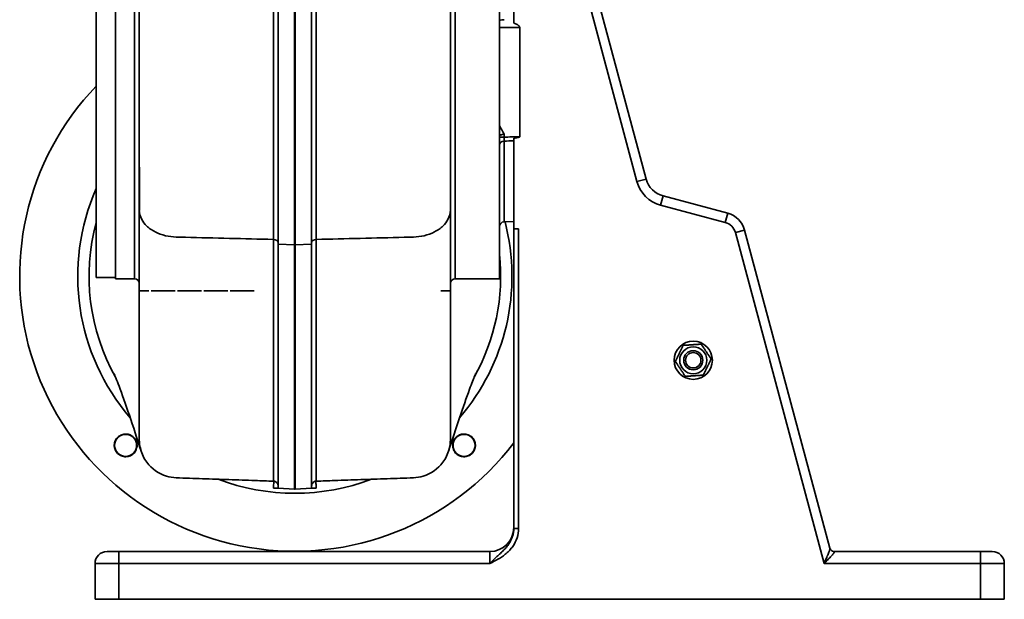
# Model space of a CAD drawing. Header units: millimetres. Extents: x 409 to 851, y 121 to 770.
# Tile 1 of 3: x 409 to 821, y 121 to 364. Entities that reach past the tile are written whole.
import ezdxf

# ---------------------------------------------------------------- set-up
doc = ezdxf.new("R2010")
doc.units = ezdxf.units.MM
doc.header["$LTSCALE"] = 3
doc.layers.add('Krawędzie widoczne(ISO)', color=7, linetype='Continuous', lineweight=35, true_color=0x262659)
doc.layers.add('Widoczne krawędzie styczne(ISO)', color=7, linetype='Continuous', lineweight=35, true_color=0x1a1a3e)

msp = doc.modelspace()

# ---------------------------------------------------------------- linework, layer by layer
at = {"layer": 'Krawędzie widoczne(ISO)'}
for p, q in [((441.1, 722.96), (441.1, 255.96)), ((609.6, 723.46), (609.6, 255.46)), ((449.1, 489.46), (449.1, 323.99)), ((517.1, 489.57), (517.1, 269.87)), ((524, 489.58), (524, 269.62)), ((524.2, 269.62), (524.2, 489.58)), ((531.1, 269.87), (531.1, 489.57)), ((615.6, 392.42), (615.6, 362.39)), ((670.94, 297.16), (645.13, 393.45)), ((618.1, 314.83), (618.1, 360.52)), ((449.1, 323.99), (449.1, 255.46)), ((615.6, 314.21), (615.6, 276.36)), ((705.01, 282.85), (678.01, 290.09)), ((464.1, 275.99), (464.1, 275.99)), ((584.1, 275.99), (584.1, 275.99)), ((615.6, 279.37), (611.53, 279.23)), ((615.6, 276.36), (617.6, 276.36)), ((615.6, 276.36), (615.6, 151.05)), ((747.73, 142.77), (712.09, 275.78)), ((492.14, 272.46), (492.15, 272.46)), ((496.1, 272.36), (496.1, 272.36)), ((497.1, 272.33), (497.1, 272.34)), ((507.1, 272.09), (507.1, 272.09)), ((508.1, 272.06), (508.1, 272.06)), ((540.1, 272.06), (540.1, 272.06)), ((541.1, 272.09), (541.1, 272.09)), ((551.1, 272.34), (551.1, 272.33)), ((552.1, 272.36), (552.1, 272.36)), ((556.06, 272.46), (556.07, 272.46)), ((517.1, 269.87), (517.1, 167.82)), ((524, 269.62), (524, 167.46)), ((524.2, 167.46), (524.2, 269.62)), ((531.1, 167.82), (531.1, 269.87)), ((449.1, 255.96), (441.1, 255.96)), ((457.1, 255.46), (449.1, 255.46)), ((609.6, 255.46), (591.1, 255.46)), ((589.1, 253.45), (589.1, 253.45)), ((459.1, 250.46), (463.1, 250.46)), ((464.1, 250.46), (474.1, 250.46)), ((475.1, 250.46), (485.1, 250.46)), ((486.1, 250.46), (496.1, 250.46)), ((497.1, 250.46), (507.1, 250.46)), ((585.1, 250.46), (589.1, 250.46)), ((524, 167.46), (517.1, 167.82)), ((524.2, 167.46), (524, 167.46)), ((531.1, 167.82), (524.2, 167.46)), ((531.1, 167.82), (533.02, 167.92)), ((445.6, 141.36), (450.6, 141.36)), ((450.6, 141.36), (605.6, 141.36)), ((747.73, 142.77), (747.73, 142.77)), ((810.6, 141.36), (749.55, 141.36)), ((810.6, 141.36), (815.6, 141.36)), ((440.6, 136.36), (440.6, 121.36)), ((820.6, 121.36), (820.6, 136.36)), ((450.6, 121.36), (440.6, 121.36)), ((450.6, 121.36), (810.6, 121.36)), ((820.6, 121.36), (810.6, 121.36))]:
    msp.add_line(p, q, dxfattribs=at)
for centre, radius in [((690.6, 221.36), 8), ((690.6, 221.36), 5.65), ((690.6, 221.36), 4), ((690.6, 221.36), 4), ((690.6, 221.36), 3.23), ((453.39, 185.75), 4.6), ((594.82, 185.75), 4.6)]:
    msp.add_circle(centre, radius, dxfattribs=at)
for centre, radius, start, end in [((524.1, 256.46), 115, 136.1983, 322.7169), ((680.59, 299.75), 10, 195, 255), ((702.43, 273.19), 10, 15, 75), ((524.1, 256.46), 86, 164.8218, 209.4154), ((611.6, 277.23), 2, 92, 180), ((524.1, 256.46), 86, 330.5846, 6.1814), ((457.1, 253.46), 2, 2.7381, 90), ((591.1, 253.46), 2, 90, 177.2619), ((605.6, 151.36), 10, 270, 0), ((445.6, 136.36), 5, 90, 180), ((815.6, 136.36), 5, 0, 90)]:
    msp.add_arc(centre, radius, start, end, dxfattribs=at)
for points, knots in [([(459.1, 288.68), (459.1, 288.92), (459.1, 289.15), (459.1, 289.72), (459.1, 290.05), (459.1, 290.88), (459.1, 291.36), (459.1, 292.57), (459.1, 293.29), (459.1, 295.09), (459.1, 296.18), (459.1, 298.91), (459.1, 300.56), (459.1, 307.23), (459.1, 312.38), (459.1, 330.72), (459.1, 344.67), (459.1, 373.52), (459.1, 388.52), (459.1, 419.17), (459.1, 434.93), (459.1, 463.61), (459.1, 476.56), (459.1, 489.46)], [0, 0, 0, 0, 0.07986, 0.07986, 0.209461, 0.209461, 0.403601, 0.403601, 0.694766, 0.694766, 1.131516, 1.131516, 1.786668, 1.786668, 3.753109, 3.753109, 8.617738, 8.617738, 13.421373, 13.421373, 18.215087, 18.215087, 22.086183, 22.086183, 22.086183, 22.086183]), ([(589.11, 489.46), (589.11, 473.66), (589.11, 457.78), (589.11, 426.41), (589.11, 410.81), (589.11, 380.55), (589.11, 365.79), (589.11, 337.61), (589.11, 324.11), (589.11, 307.58), (589.11, 303.74), (589.11, 298.1), (589.11, 296.24), (589.11, 293.47), (589.11, 292.55), (589.11, 291.16), (589.11, 290.7), (589.11, 289.74), (589.11, 289.25), (589.11, 288.68)], [0, 0, 0, 0, 4.740627, 4.740627, 9.518557, 9.518557, 14.307127, 14.307127, 19.104169, 19.104169, 20.592733, 20.592733, 21.337705, 21.337705, 21.70997, 21.70997, 21.896174, 21.896174, 22.08381, 22.08381, 22.08381, 22.08381]), ([(611.53, 315.95), (611.53, 315.95), (611.53, 315.95), (611.27, 315.9), (611.02, 315.84), (610.56, 315.72), (610.35, 315.65), (609.99, 315.55), (609.85, 315.52), (609.71, 315.48), (609.67, 315.47), (609.62, 315.45), (609.6, 315.45), (609.6, 315.45)], [-0.0008759, -0.0008759, -0.0008759, -0.0008759, 0, 0, 0.0775972, 0.0775972, 0.1557872, 0.1557872, 0.2386384, 0.2386384, 0.2826391, 0.2826391, 0.3264526, 0.3264526, 0.3264526, 0.3264526]), ([(615.6, 314.21), (616.04, 314.27), (616.44, 314.33), (617.22, 314.46), (617.63, 314.55), (617.93, 314.67), (617.99, 314.7), (618.05, 314.74), (618.07, 314.76), (618.09, 314.78), (618.1, 314.79), (618.1, 314.81), (618.1, 314.82), (618.1, 314.83)], [-0.1520484, -0.1520484, -0.1520484, -0.1520484, -0.0970033, -0.0970033, -0.0289, -0.0289, -0.0125917, -0.0125917, -0.0060846, -0.0060846, -0.0026198, -0.0026198, 0, 0, 0, 0]), ([(589.1, 284), (589.1, 285.59), (589.1, 287.2), (589.1, 293.06), (589.1, 297.48), (589.1, 302.12)], [19.00447, 19.00447, 19.00447, 19.00447, 19.739242, 19.739242, 21.588189, 21.588189, 21.588189, 21.588189]), ([(459.1, 288.68), (459.1, 287.18), (459.1, 285.69), (459.1, 284.2), (459.1, 284.2), (459.1, 284.2), (459.1, 284.2)], [0.38291557, 0.38291557, 0.38291557, 0.38291557, 0.43144227, 0.43144227, 0.43144227, 0.4314848, 0.4314848, 0.4314848, 0.4314848]), ([(589.11, 288.68), (589.11, 287.18), (589.11, 285.69), (589.11, 284.2), (589.11, 284.2), (589.11, 284.2), (589.11, 284.2)], [0.38291557, 0.38291557, 0.38291557, 0.38291557, 0.43144227, 0.43144227, 0.43144227, 0.4314848, 0.4314848, 0.4314848, 0.4314848]), ([(459.1, 194.31), (459.1, 194.46), (459.1, 194.77), (459.1, 195.53), (459.1, 195.94), (459.1, 197.92), (459.1, 200.19), (459.1, 207.22), (459.1, 212.56), (459.1, 225.72), (459.1, 233.56), (459.1, 251.47), (459.1, 261.6), (459.1, 276.42), (459.1, 280.26), (459.1, 284.2)], [0, 0, 0, 0, 1.658615, 1.658615, 2.9024, 2.9024, 6.640181, 6.640181, 11.553252, 11.553252, 16.447685, 16.447685, 21.333092, 21.333092, 22.970776, 22.970776, 22.970776, 22.970776]), ([(589.11, 284.2), (589.11, 272.6), (589.11, 261.89), (589.11, 242.58), (589.11, 233.94), (589.11, 219.13), (589.11, 212.91), (589.11, 203.1), (589.11, 199.48), (589.11, 195.58), (589.11, 194.62), (589.11, 194.31)], [0, 0, 0, 0, 4.822035, 4.822035, 9.695926, 9.695926, 14.577524, 14.577524, 19.466592, 19.466592, 22.96667, 22.96667, 22.96667, 22.96667]), ([(459.86, 183.33), (456.51, 193.82), (453.14, 203.82), (449.63, 213.19), (448.76, 215.27), (448.56, 215.73), (448.54, 215.75), (448.54, 215.75)], [0, 0, 0, 0, 10.010194, 10.010194, 13.985647, 13.985647, 14.416045, 14.416045, 14.416045, 14.416045]), ([(599.66, 215.75), (599.66, 215.75), (599.51, 215.41), (598.8, 213.71), (598, 211.66), (595.84, 205.81), (594.39, 201.67), (591.43, 192.88), (589.91, 188.21), (588.35, 183.35)], [4.706239, 4.706239, 4.706239, 4.706239, 6.354191, 6.354191, 9.734702, 9.734702, 14.486857, 14.486857, 19.121696, 19.121696, 19.121696, 19.121696]), ([(459.1, 194.31), (459.1, 193.02), (459.1, 191.73), (459.1, 190.44), (459.1, 189.69), (459.1, 188.93), (459.1, 188.18), (459.1, 186.77), (459.29, 185.35), (459.67, 183.99)], [0.43229194, 0.43229194, 0.43229194, 0.43229194, 0.45969566, 0.45969566, 0.45969566, 0.47566751, 0.47566751, 0.47566751, 0.5056333, 0.5056333, 0.5056333, 0.5056333]), ([(589.11, 194.31), (589.11, 193.02), (589.11, 191.73), (589.11, 190.44), (589.11, 189.69), (589.11, 188.93), (589.11, 188.18), (589.11, 186.77), (588.91, 185.35), (588.54, 183.99)], [0.43229194, 0.43229194, 0.43229194, 0.43229194, 0.45969566, 0.45969566, 0.45969566, 0.47566751, 0.47566751, 0.47566751, 0.5056333, 0.5056333, 0.5056333, 0.5056333]), ([(450.2, 189.26), (450.63, 189.65), (451.16, 189.98), (452.31, 190.41), (452.93, 190.51), (454.08, 190.48), (454.7, 190.35), (455.83, 189.87), (456.34, 189.51), (457.16, 188.7), (457.52, 188.18), (458, 187.05), (458.13, 186.44), (458.16, 185.28), (458.06, 184.66), (457.63, 183.51), (457.3, 182.98), (456.49, 182.1), (455.96, 181.7), (454.77, 181.16), (454.12, 181.01), (452.89, 180.98), (452.23, 181.09), (451.02, 181.58), (450.47, 181.95), (449.6, 182.82), (449.23, 183.38), (448.74, 184.59), (448.63, 185.24), (448.66, 186.47), (448.8, 187.13), (449.34, 188.31), (449.74, 188.85), (450.2, 189.26)], [0, 0, 0, 0, 0.173528, 0.173528, 0.347055, 0.347055, 0.520314, 0.520314, 0.693573, 0.693573, 0.866831, 0.866831, 1.04009, 1.04009, 1.213618, 1.213618, 1.387145, 1.387145, 1.571947, 1.571947, 1.756749, 1.756749, 1.941405, 1.941405, 2.12606, 2.12606, 2.310715, 2.310715, 2.49537, 2.49537, 2.680172, 2.680172, 2.864974, 2.864974, 2.864974, 2.864974]), ([(591.3, 182.55), (590.91, 182.98), (590.58, 183.51), (590.15, 184.66), (590.05, 185.28), (590.08, 186.44), (590.21, 187.05), (590.69, 188.18), (591.05, 188.7), (591.86, 189.51), (592.38, 189.87), (593.51, 190.35), (594.12, 190.48), (595.28, 190.51), (595.9, 190.41), (597.05, 189.98), (597.58, 189.65), (598.01, 189.26), (598.47, 188.85), (598.87, 188.31), (599.41, 187.13), (599.55, 186.47), (599.58, 185.24), (599.47, 184.59), (598.98, 183.38), (598.61, 182.82), (597.74, 181.95), (597.19, 181.58), (595.98, 181.09), (595.32, 180.98), (594.09, 181.01), (593.44, 181.16), (592.25, 181.7), (591.71, 182.1), (591.3, 182.55)], [1.477829, 1.477829, 1.477829, 1.477829, 1.651357, 1.651357, 1.824884, 1.824884, 1.998143, 1.998143, 2.171402, 2.171402, 2.344661, 2.344661, 2.517919, 2.517919, 2.691447, 2.691447, 2.864974, 2.864974, 2.864974, 3.049777, 3.049777, 3.234579, 3.234579, 3.419234, 3.419234, 3.603889, 3.603889, 3.788544, 3.788544, 3.973199, 3.973199, 4.158002, 4.158002, 4.342804, 4.342804, 4.342804, 4.342804]), ([(459.67, 183.99), (460.19, 182.07), (461.06, 180.25), (462.25, 178.66), (464.27, 175.93), (467.18, 173.86), (470.43, 172.87), (471.77, 172.47), (473.15, 172.23), (474.55, 172.19), (478.21, 172.06), (481.87, 171.93), (485.54, 171.8), (489.2, 171.68), (492.86, 171.55), (496.53, 171.42), (500.19, 171.29), (503.85, 171.16), (507.52, 171.04), (510.07, 170.95), (512.62, 170.86), (515.17, 170.77)], [0.5056408, 0.5056408, 0.5056408, 0.5056408, 0.547753, 0.547753, 0.547753, 0.6198398, 0.6198398, 0.6198398, 0.6494061, 0.6494061, 0.6494061, 0.7271566, 0.7271566, 0.7271566, 0.8049068, 0.8049068, 0.8049068, 0.8826568, 0.8826568, 0.8826568, 0.9368242, 0.9368242, 0.9368242, 0.9368242]), ([(588.54, 183.99), (588.02, 182.07), (587.14, 180.25), (585.96, 178.66), (583.94, 175.93), (581.03, 173.86), (577.78, 172.87), (576.44, 172.47), (575.06, 172.23), (573.66, 172.19), (570, 172.06), (566.34, 171.93), (562.67, 171.8), (559.01, 171.68), (555.35, 171.55), (551.68, 171.42), (548.02, 171.29), (544.36, 171.16), (540.69, 171.04), (538.14, 170.95), (535.59, 170.86), (533.03, 170.77)], [0.5056408, 0.5056408, 0.5056408, 0.5056408, 0.547753, 0.547753, 0.547753, 0.6198398, 0.6198398, 0.6198398, 0.6494061, 0.6494061, 0.6494061, 0.7271566, 0.7271566, 0.7271566, 0.8049068, 0.8049068, 0.8049068, 0.8826568, 0.8826568, 0.8826568, 0.9368242, 0.9368242, 0.9368242, 0.9368242]), ([(517.1, 168.77), (517.1, 168.77), (517.1, 168.77), (517.1, 169.03), (517.05, 169.28), (516.88, 169.72), (516.75, 169.95), (516.36, 170.34), (516.15, 170.49), (515.68, 170.7), (515.43, 170.76), (515.17, 170.77)], [-0.3447671, -0.3447671, -0.3447671, -0.3447671, -0.3439072, -0.3439072, -0.2416659, -0.2416659, -0.1534651, -0.1534651, -0.0767835, -0.0767835, 0, 0, 0, 0]), ([(531.1, 168.77), (531.1, 168.77), (531.1, 168.77), (531.11, 169.03), (531.16, 169.28), (531.33, 169.72), (531.46, 169.95), (531.85, 170.34), (532.06, 170.49), (532.53, 170.7), (532.78, 170.76), (533.03, 170.77)], [-0.0006412, -0.0006412, -0.0006412, -0.0006412, 0, 0, 0.0762304, 0.0762304, 0.1419923, 0.1419923, 0.1991655, 0.1991655, 0.2564147, 0.2564147, 0.2564147, 0.2564147]), ([(515.19, 167.92), (515.31, 167.91), (515.44, 167.91), (515.69, 167.89), (515.81, 167.89), (516.09, 167.87), (516.31, 167.86), (516.7, 167.84), (516.83, 167.83), (517.01, 167.82), (517.1, 167.82), (517.1, 167.82)], [0, 0, 0, 0, 0.0385319, 0.0385319, 0.0772573, 0.0772573, 0.1293468, 0.1293468, 0.1710529, 0.1710529, 0.2083978, 0.2083978, 0.2083978, 0.2083978]), ([(747.73, 142.75), (747.78, 142.59), (747.84, 142.43), (748.03, 142.11), (748.17, 141.96), (748.48, 141.68), (748.67, 141.57), (749.07, 141.41), (749.28, 141.37), (749.5, 141.36), (749.53, 141.36), (749.55, 141.36)], [0.0023304, 0.0023304, 0.0023304, 0.0023304, 0.0568789, 0.0568789, 0.1200863, 0.1200863, 0.1885167, 0.1885167, 0.2573916, 0.2573916, 0.266498, 0.266498, 0.266498, 0.266498])]:
    msp.add_open_spline(points, degree=3, knots=knots, dxfattribs=at)
for points, weights in [([(618.1, 360.52), (618.1, 361.45), (615.6, 362.39)], [1, 1.00234541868, 1.00250831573]), ([(683.12, 220.84), (684.76, 224.21), (686.41, 227.58)], [1, 1.15470053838, 1]), ([(686.41, 227.58), (690.15, 227.84), (693.9, 228.1)], [1, 1.15470053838, 1]), ([(693.9, 228.1), (695.99, 224.99), (698.09, 221.88)], [1, 1.15470053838, 1]), ([(687.31, 214.61), (685.21, 217.72), (683.12, 220.84)], [1, 1.15470053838, 1]), ([(698.09, 221.88), (696.45, 218.51), (694.8, 215.13)], [1, 1.15470053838, 1]), ([(694.8, 215.13), (691.06, 214.87), (687.31, 214.61)], [1, 1.15470053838, 1])]:
    msp.add_rational_spline(points, weights, degree=2, dxfattribs=at)
msp.add_open_spline([(459.11, 302.12), (459.11, 295.65), (459.11, 289.57), (459.11, 283.97)], degree=3, dxfattribs=at)
at = {"layer": 'Widoczne krawędzie styczne(ISO)'}
for p, q in [((457.1, 255.46), (457.1, 469.46)), ((591.1, 255.46), (591.1, 469.46)), ((641.27, 392.42), (667.07, 296.12)), ((618.1, 360.52), (609.6, 360.52)), ((459.1, 320.03), (459.1, 284.01)), ((589.1, 320.03), (589.1, 284.01)), ((609.6, 314.7), (611.53, 314.7)), ((611.53, 314.7), (611.53, 315.95)), ((611.53, 313.03), (611.53, 279.23)), ((670.94, 297.16), (667.07, 296.12)), ((678.01, 290.09), (676.97, 286.22)), ((676.97, 286.22), (703.98, 278.99)), ((705.01, 282.85), (703.98, 278.99)), ((617.6, 151.05), (617.6, 276.36)), ((712.09, 275.78), (708.22, 274.75)), ((745.3, 136.36), (708.22, 274.75)), ((524, 269.62), (517.1, 269.87)), ((524.2, 269.62), (524, 269.62)), ((531.1, 269.87), (524.2, 269.62)), ((615.6, 151.05), (617.6, 151.05)), ((450.6, 141.36), (450.6, 136.36)), ((605.6, 136.36), (605.6, 141.36)), ((810.6, 136.36), (810.6, 141.36)), ((450.6, 136.36), (440.6, 136.36)), ((605.6, 136.36), (450.6, 136.36)), ((450.6, 121.36), (450.6, 136.36)), ((745.3, 136.36), (810.6, 136.36)), ((810.6, 136.36), (810.6, 121.36)), ((820.6, 136.36), (810.6, 136.36))]:
    msp.add_line(p, q, dxfattribs=at)
for centre, radius, start, end in [((524.1, 256.46), 90.74, 156.1658, 220.6746), ((680.59, 299.75), 14, 195, 255), ((524.1, 256.46), 90.74, 319.3254, 14.5427), ((702.43, 273.19), 6, 15, 75), ((524.1, 256.46), 90.74, 249.2998, 290.7002)]:
    msp.add_arc(centre, radius, start, end, dxfattribs=at)
for centre, major_axis, ratio, start_param, end_param in [((483.07, 1248.89), (1290.45, 56.23), 0.690574, 4.780476, 4.781979), ((1827.93, 980.07), (0, 1386.53), 0.999391, 2.067369, 2.070285), ((611.6, 311.35), (-2, 0), 0.839231, 4.747296, 6.283185), ((611.6, 314.71), (0.04, 2), 0.034843, 1.572783, 2.567988), ((515.1, 270.54), (2, 0), 0.674222, 0, 1.535926), ((533.1, 270.54), (-2, 0), 0.674222, 4.747259, 6.283185)]:
    msp.add_ellipse(centre, major_axis=major_axis, ratio=ratio, start_param=start_param, end_param=end_param, dxfattribs=at)
for points, knots in [([(515.17, 489.46), (515.17, 472.51), (515.17, 438.47), (515.17, 382.93), (515.17, 325.41), (515.17, 288.6), (515.17, 271.89)], [-23.91548, -23.91548, -23.91548, -23.91548, -18.790834, -13.666061, -6.833031, 0, 0, 0, 0]), ([(533.03, 271.89), (533.03, 288.6), (533.03, 325.41), (533.03, 382.93), (533.03, 438.47), (533.03, 472.51), (533.03, 489.46)], [-23.91548, -23.91548, -23.91548, -23.91548, -17.082485, -10.249491, -5.124746, 0, 0, 0, 0]), ([(459.1, 284.2), (459.1, 282.84), (459.46, 281.48), (460.14, 280.21), (460.63, 279.28), (461.31, 278.39), (462.13, 277.58), (463.14, 276.59), (464.38, 275.72), (465.78, 275.01), (467.08, 274.35), (468.53, 273.82), (470.07, 273.46), (471.51, 273.12), (473.03, 272.93), (474.55, 272.89), (475.83, 272.86), (477.12, 272.83), (478.4, 272.8), (490.66, 272.49), (502.92, 272.19), (515.17, 271.89)], [0.4314848, 0.4314848, 0.4314848, 0.4314848, 0.475666, 0.475666, 0.475666, 0.5081436, 0.5081436, 0.5081436, 0.5477538, 0.5477538, 0.5477538, 0.5848403, 0.5848403, 0.5848403, 0.6198374, 0.6198374, 0.6198374, 0.6494067, 0.6494067, 0.6494067, 0.9314966, 0.9314966, 0.9314966, 0.9314966]), ([(589.11, 284.2), (589.11, 282.84), (588.75, 281.48), (588.07, 280.21), (587.57, 279.28), (586.9, 278.39), (586.08, 277.58), (585.07, 276.59), (583.83, 275.72), (582.43, 275.01), (581.12, 274.35), (579.67, 273.82), (578.14, 273.46), (576.7, 273.12), (575.18, 272.93), (573.66, 272.89), (572.38, 272.86), (571.09, 272.83), (569.81, 272.8), (557.55, 272.49), (545.29, 272.19), (533.03, 271.89)], [0.4314848, 0.4314848, 0.4314848, 0.4314848, 0.475666, 0.475666, 0.475666, 0.5081436, 0.5081436, 0.5081436, 0.5477538, 0.5477538, 0.5477538, 0.5848403, 0.5848403, 0.5848403, 0.6198374, 0.6198374, 0.6198374, 0.6494067, 0.6494067, 0.6494067, 0.9314966, 0.9314966, 0.9314966, 0.9314966]), ([(515.17, 271.89), (515.17, 254.57), (515.17, 223.56), (515.17, 193.03), (515.17, 176), (515.17, 171.54), (515.17, 170.77)], [-29.581867, -29.581867, -29.581867, -29.581867, -22.50094, -15.420014, -10.109319, -4.803408, -4.803408, -4.803408, -4.803408]), ([(533.03, 170.77), (533.03, 171.54), (533.03, 176), (533.03, 193.03), (533.03, 223.56), (533.03, 254.57), (533.03, 271.89)], [-24.778459, -24.778459, -24.778459, -24.778459, -19.472548, -14.161853, -7.080927, 0, 0, 0, 0]), ([(515.3, 170.76), (515.3, 170.66), (515.28, 170.1), (515.23, 168.92), (515.19, 167.92)], [1.9624564, 1.9624564, 1.9624564, 1.9624564, 2.0386687, 2.2369698, 2.2369698, 2.2369698, 2.2369698]), ([(533.02, 167.92), (532.99, 168.67), (532.97, 169.34), (532.94, 169.85), (532.93, 170.28), (532.91, 170.59), (532.91, 170.76)], [0.3690603, 0.3690603, 0.3690603, 0.3690603, 0.5176622, 0.5176622, 0.5176622, 0.643382, 0.643382, 0.643382, 0.643382]), ([(605.6, 136.36), (605.61, 136.36), (605.61, 136.36), (606.81, 136.96), (608.61, 137.86), (610.87, 139.29), (612.48, 140.52), (613.93, 141.9), (615.63, 144), (617.17, 147.02), (617.6, 149.72), (617.6, 151.05)], [-0.001552, -0.001552, -0.001552, -0.001552, 0, 0, 0.400848, 0.601272, 0.801697, 1.002121, 1.202545, 1.603393, 2.004241, 2.004241, 2.004241, 2.004241]), ([(615.6, 151.05), (615.6, 149.93), (615.42, 148.79), (615.07, 147.71), (614.73, 146.62), (614.21, 145.59), (613.57, 144.62), (613.25, 144.13), (612.9, 143.66), (612.52, 143.21), (612.14, 142.75), (611.74, 142.31), (611.32, 141.88), (610.89, 141.44), (610.44, 141.01), (609.98, 140.58), (609.52, 140.14), (609.05, 139.7), (608.57, 139.25), (607.61, 138.34), (606.61, 137.37), (605.62, 136.37), (605.61, 136.36), (605.61, 136.36), (605.6, 136.36)], [-2.004241, -2.004241, -2.004241, -2.004241, -1.603393, -1.603393, -1.603393, -1.202545, -1.202545, -1.202545, -1.002121, -1.002121, -1.002121, -0.801697, -0.801697, -0.801697, -0.601272, -0.601272, -0.601272, -0.400848, -0.400848, -0.400848, 0, 0, 0, 0.001552, 0.001552, 0.001552, 0.001552]), ([(747.73, 142.77), (747.74, 142.7), (747.73, 142.5), (747.59, 142), (747.38, 141.4), (747.11, 140.69), (746.69, 139.64), (746.09, 138.2), (745.57, 136.98), (745.31, 136.36), (745.3, 136.36), (745.3, 136.36)], [0.100647, 0.100647, 0.100647, 0.100647, 0.240676, 0.361014, 0.481353, 0.601691, 0.722029, 0.962705, 1.203381, 1.203381, 1.204796, 1.204796, 1.204796, 1.204796]), ([(745.3, 136.36), (745.31, 136.36), (745.31, 136.36), (745.31, 136.37), (745.77, 136.84), (746.22, 137.31), (746.67, 137.77), (747.11, 138.23), (747.54, 138.68), (747.93, 139.1), (748.12, 139.31), (748.31, 139.51), (748.49, 139.71), (748.66, 139.9), (748.82, 140.08), (748.97, 140.25), (749.11, 140.42), (749.24, 140.57), (749.34, 140.71), (749.45, 140.85), (749.53, 140.97), (749.59, 141.06), (749.7, 141.26), (749.69, 141.36), (749.55, 141.36)], [-1.204796, -1.204796, -1.204796, -1.204796, -1.203381, -1.203381, -1.203381, -0.962705, -0.962705, -0.962705, -0.722029, -0.722029, -0.722029, -0.601691, -0.601691, -0.601691, -0.481353, -0.481353, -0.481353, -0.361014, -0.361014, -0.361014, -0.240676, -0.240676, -0.240676, 0, 0, 0, 0])]:
    msp.add_open_spline(points, degree=3, knots=knots, dxfattribs=at)
for points in [[(618.1, 314.83), (615.91, 314.79), (613.72, 314.75), (611.53, 314.7)], [(611.53, 313.03), (612.89, 313.05), (614.25, 313.08), (615.6, 313.1)]]:
    msp.add_open_spline(points, degree=3, dxfattribs=at)

doc.saveas('drawing.dxf')
